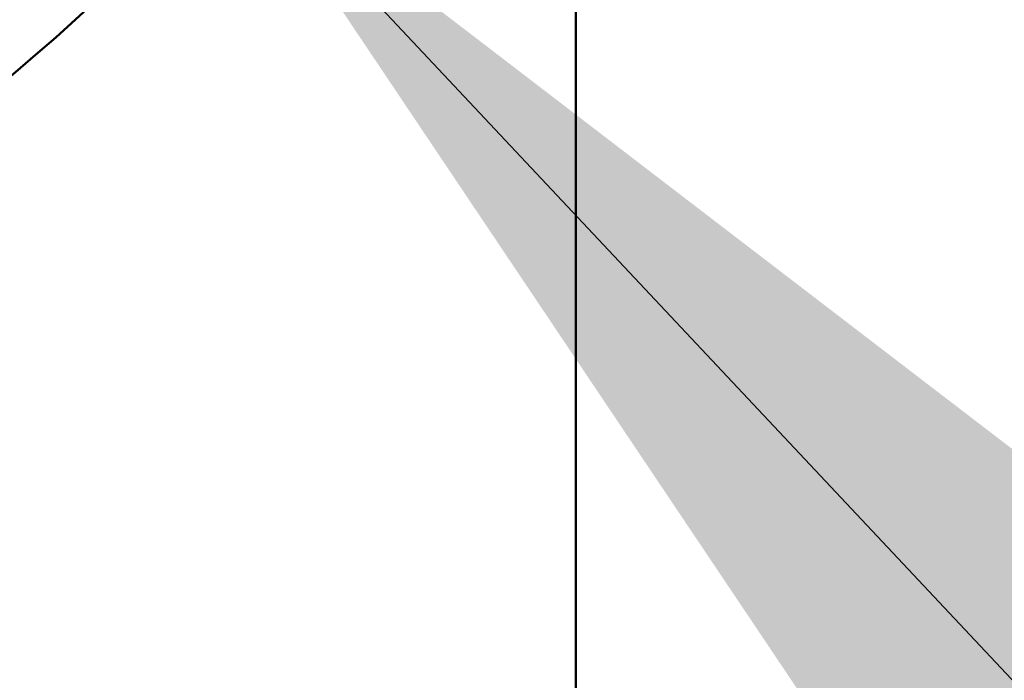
# Model space of a CAD drawing. Header units: inches. Extents: x 0 to 136, y 2 to 86.
# Tile 67 of 144: x 50.208 to 50.467, y 45.597 to 45.771. Entities that reach past the tile are written whole.
import ezdxf

# ---------------------------------------------------------------- set-up
doc = ezdxf.new("R2010")
doc.units = ezdxf.units.IN
doc.header["$LTSCALE"] = 4
doc.header["$MEASUREMENT"] = 0
for name, color, linetype, lineweight in [('Symbol (ANSI)', 7, 'Continuous', 25), ('Visible (ANSI)', 7, 'Continuous', 50), ('Visible Narrow (ANSI)', 7, 'Continuous', 35)]:
    doc.layers.add(name, color=color, linetype=linetype, lineweight=lineweight)
doc.styles.add('Note Text (ANSI)', font='tahoma.ttf')
doc.dimstyles.new('Default (ANSI)$7', dxfattribs={"dimscale": 4, "dimtxt": 0.12, "dimasz": 0.098425, "dimexe": 0.125, "dimexo": 0.0625, "dimgap": 0.031496, "dimtad": 0, "dimtih": 1, "dimtoh": 1, "dimrnd": 1e-08, "dimzin": 4, "dimdsep": 46, "dimtxsty": 'Note Text (ANSI)', "dimcen": 0.09, "dimdle": 0.393701, "dimclrd": 256, "dimclre": 256, "dimclrt": 256, "dimadec": 0, "dimazin": 1, "dimtfac": 1, "dimtofl": 0, "dimtmove": 0, "dimatfit": 3, "dimfxl": 1, "dimtolj": 1, "dimtzin": 4, "dimlwd": -1, "dimlwe": -1, "dimarcsym": 0})

msp = doc.modelspace()

# ---------------------------------------------------------------- linework, layer by layer
at = {"layer": 'Visible (ANSI)'}
msp.add_line((50.35386, 45.2214), (50.35386, 45.94621), dxfattribs=at)
for radius in [0.585, 0.491]:
    msp.add_circle((49.82886, 46.20428), radius, dxfattribs=at)
at = {"layer": 'Visible Narrow (ANSI)'}
msp.add_circle((49.82886, 46.20428), 0.56325, dxfattribs=at)

# ---------------------------------------------------------------- leaders
at = {"layer": 'Symbol (ANSI)', "annotation_type": 0, "has_hookline": 1, "hookline_direction": 0, "text_width": 5.95052}
msp.add_leader([(50.26499, 45.81438), (52.569, 43.36034), (52.9627, 43.36034)], dimstyle='Default (ANSI)$7', override={"dimtad": 0}, dxfattribs=at)

doc.saveas('drawing.dxf')
